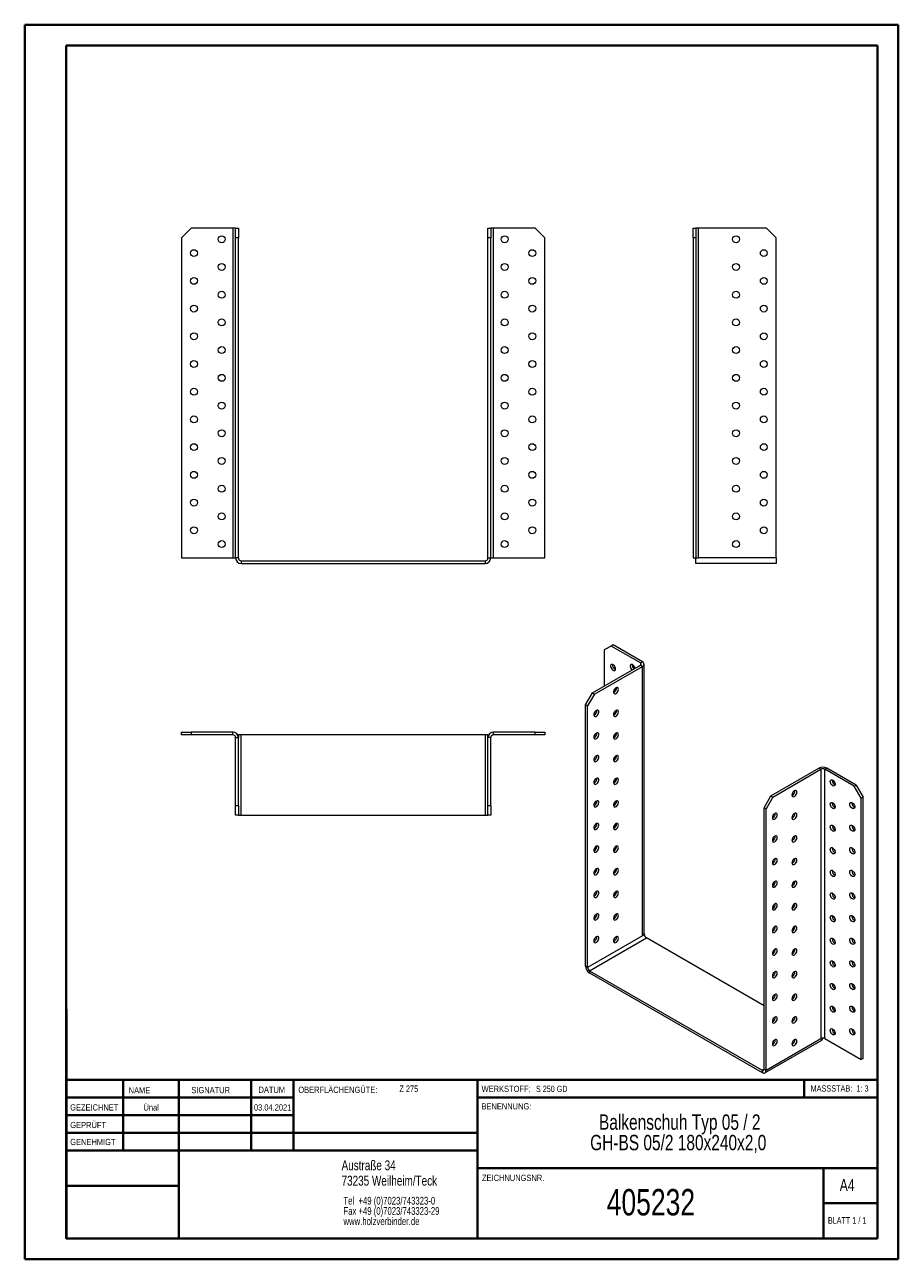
# Model space of a CAD drawing. Header units: millimetres. Extents: x 0 to 210, y 0 to 297.
import ezdxf

# ---------------------------------------------------------------- set-up
doc = ezdxf.new("R2010")
doc.units = ezdxf.units.MM
doc.styles.add('SLDTEXTSTYLE0', font='TXT', dxfattribs={"width": 0.75})
doc.styles.add('SLDTEXTSTYLE1', font='TXT', dxfattribs={"width": 0.681818})
doc.styles.add('SLDTEXTSTYLE2', font='TXT', dxfattribs={"width": 0.7})
doc.styles.add('SLDTEXTSTYLE3', font='TXT', dxfattribs={"width": 0.6875})

# ---------------------------------------------------------------- blocks, each defined once
blk = doc.blocks.new('SW_NOTE_0')
at = {"color": 0, "linetype": 'Continuous', "lineweight": 0, "char_height": 1.8521, "attachment_point": 1, "style": 'SLDTEXTSTYLE0'}
for s, insert in [('Tel  +49 (0)7023/743323-0', (0, 2.39)), ('Fax +49 (0)7023/743323-29', (0, -0.08)), ('www.holzverbinder.de', (0, -2.55))]:
    blk.add_mtext(s, dxfattribs=dict(at, insert=insert))
blk = doc.blocks.new('SW_NOTE_1')
at = {"color": 0, "linetype": 'Continuous', "lineweight": 0, "char_height": 3.7042, "attachment_point": 2, "style": 'SLDTEXTSTYLE0'}
for s, insert in [('Balkenschuh Typ 05 / 2', (26.74, 4.77)), ('GH-BS 05/2 180x240x2,0', (26.38, -0.16))]:
    blk.add_mtext(s, dxfattribs=dict(at, insert=insert))

msp = doc.modelspace()

# ---------------------------------------------------------------- linework, layer by layer
at = {"color": 7, "linetype": 'Continuous', "lineweight": 40}
for p, q in [((0.08, 0.21), (0.08, 297.21)), ((0.08, 297.21), (210.08, 297.21)), ((210.08, 0.21), (210.08, 297.21)), ((210.08, 292.21), (210.08, 297.21)), ((10.08, 292.21), (205.08, 292.21)), ((10.08, 5.21), (10.08, 292.21)), ((205.08, 5.21), (205.08, 292.21)), ((10.11, 60.37), (10.11, 5.12)), ((205.08, 43.37), (10.11, 43.37)), ((23.71, 43.37), (23.71, 26.37)), ((37.1, 43.37), (37.1, 5.12)), ((54.51, 43.37), (54.51, 26.37)), ((64.71, 26.37), (64.71, 43.37)), ((108.91, 43.37), (108.91, 5.12)), ((187.47, 39.12), (187.47, 43.37)), ((64.71, 39.1), (10.11, 39.1)), ((205.08, 39.12), (108.91, 39.12)), ((64.71, 34.87), (10.11, 34.87)), ((108.91, 30.62), (10.11, 30.62)), ((108.91, 26.37), (10.11, 26.37)), ((108.91, 22.12), (205.08, 22.12)), ((192.08, 5.21), (192.08, 22.21)), ((37.1, 17.87), (10.11, 17.87)), ((10.11, 13.71), (10.08, 13.71)), ((205.08, 13.71), (192.08, 13.71)), ((10.11, 9.46), (10.08, 9.46)), ((10.08, 5.21), (205.08, 5.21)), ((205.08, 5.21), (180.99, 5.21)), ((0.08, 0.21), (210.08, 0.21))]:
    msp.add_line(p, q, dxfattribs=at)
at = {"color": 7, "linetype": 'Continuous', "lineweight": 15}
for p, q in [((40.1, 248.26), (37.77, 245.93)), ((50.1, 248.26), (40.1, 248.26)), ((50.1, 248.26), (50.1, 168.93)), ((50.77, 248.26), (50.1, 248.26)), ((50.77, 248.26), (51.44, 248.26)), ((50.77, 245.93), (50.77, 248.26)), ((51.44, 248.26), (51.44, 245.93)), ((111.44, 248.26), (112.1, 248.26)), ((111.44, 245.93), (111.44, 248.26)), ((112.1, 248.26), (112.1, 245.93)), ((112.77, 248.26), (112.1, 248.26)), ((112.77, 168.93), (112.77, 248.26)), ((122.77, 248.26), (112.77, 248.26)), ((125.1, 245.93), (122.77, 248.26)), ((160.75, 248.26), (161.42, 248.26)), ((160.75, 245.93), (160.75, 248.26)), ((161.42, 248.26), (161.42, 245.93)), ((162.08, 248.26), (161.42, 248.26)), ((162.08, 168.93), (162.08, 248.26)), ((178.42, 248.26), (162.08, 248.26)), ((180.75, 245.93), (178.42, 248.26)), ((37.77, 245.93), (37.77, 168.93)), ((51.44, 245.93), (50.77, 245.93)), ((50.77, 168.93), (50.77, 245.93)), ((51.44, 168.93), (51.44, 245.93)), ((111.44, 168.93), (111.44, 245.93)), ((112.1, 245.93), (111.44, 245.93)), ((112.1, 168.93), (112.1, 245.93)), ((125.1, 168.93), (125.1, 245.93)), ((161.42, 245.93), (160.75, 245.93)), ((160.75, 245.93), (160.75, 168.93)), ((161.42, 245.93), (161.42, 168.93)), ((180.75, 168.93), (180.75, 245.93)), ((37.77, 168.93), (50.1, 168.93)), ((50.1, 168.93), (50.77, 168.93)), ((51.44, 168.93), (50.77, 168.93)), ((52.1, 168.26), (52.1, 167.59)), ((52.1, 168.26), (110.77, 168.26)), ((52.1, 167.59), (110.77, 167.59)), ((110.77, 168.26), (110.77, 167.59)), ((111.44, 168.93), (112.1, 168.93)), ((112.1, 168.93), (112.77, 168.93)), ((112.77, 168.93), (125.1, 168.93)), ((160.75, 168.93), (161.42, 168.93)), ((161.42, 168.93), (162.08, 168.93)), ((161.42, 167.59), (161.42, 168.93)), ((180.75, 167.59), (161.42, 167.59)), ((180.75, 168.93), (162.08, 168.93)), ((180.75, 168.93), (180.75, 167.59)), ((141.04, 147.75), (139.39, 146.8)), ((139.39, 146.8), (139.39, 138.09)), ((141.51, 148.02), (141.04, 147.75)), ((148.11, 143.67), (141.04, 147.75)), ((148.58, 143.94), (141.51, 148.02)), ((136.56, 136.46), (148.11, 143.13)), ((137.03, 136.19), (148.58, 142.85)), ((148.11, 143.67), (148.58, 143.94)), ((148.11, 143.67), (148.11, 143.13)), ((148.11, 143.13), (148.58, 142.85)), ((148.58, 78.07), (148.58, 142.85)), ((148.97, 78.62), (148.97, 143.4)), ((134.91, 133.6), (136.56, 136.46)), ((137.03, 136.19), (135.38, 133.33)), ((136.56, 136.46), (137.03, 136.19)), ((135.38, 133.33), (134.91, 133.6)), ((134.91, 70.73), (134.91, 133.6)), ((135.38, 70.45), (135.38, 133.33)), ((37.77, 126.37), (37.77, 127.04)), ((37.77, 127.04), (40.1, 127.04)), ((40.1, 126.37), (37.77, 126.37)), ((40.1, 127.04), (40.1, 126.37)), ((50.1, 127.04), (40.1, 127.04)), ((50.1, 126.37), (40.1, 126.37)), ((50.1, 126.37), (50.1, 127.04)), ((50.77, 125.71), (51.44, 125.71)), ((50.77, 109.37), (50.77, 125.71)), ((51.44, 126.37), (51.26, 126.37)), ((51.44, 126.37), (51.44, 125.71)), ((52.1, 126.37), (51.44, 126.37)), ((51.44, 109.37), (51.44, 125.71)), ((52.1, 107.04), (52.1, 126.37)), ((110.77, 126.37), (52.1, 126.37)), ((110.77, 126.37), (110.77, 107.04)), ((111.44, 126.37), (110.77, 126.37)), ((111.44, 125.71), (111.44, 126.37)), ((111.44, 126.37), (111.62, 126.37)), ((112.1, 125.71), (111.44, 125.71)), ((111.44, 109.37), (111.44, 125.71)), ((112.1, 109.37), (112.1, 125.71)), ((112.77, 126.37), (112.77, 127.04)), ((122.77, 127.04), (112.77, 127.04)), ((122.77, 126.37), (112.77, 126.37)), ((122.77, 126.37), (122.77, 127.04)), ((122.77, 127.04), (125.1, 127.04)), ((125.1, 126.37), (122.77, 126.37)), ((125.1, 127.04), (125.1, 126.37)), ((179.45, 111.69), (191, 118.36)), ((179.93, 111.42), (191.48, 118.09)), ((191.48, 118.09), (191, 118.36)), ((191.48, 118.09), (191.48, 53.31)), ((192.42, 118.09), (192.89, 118.36)), ((192.42, 53.31), (192.42, 118.09)), ((199.49, 114.01), (192.42, 118.09)), ((199.96, 114.28), (192.89, 118.36)), ((194.19, 115.44), (194.2, 115.55)), ((199.49, 114.01), (199.96, 114.28)), ((201.14, 111.15), (199.49, 114.01)), ((199.96, 114.28), (201.61, 111.42)), ((177.8, 108.84), (179.45, 111.69)), ((179.93, 111.42), (178.28, 108.56)), ((179.45, 111.69), (179.93, 111.42)), ((194.19, 109.99), (194.2, 110.11)), ((198.9, 109.99), (198.91, 110.11)), ((201.61, 111.42), (201.14, 111.15)), ((201.14, 48.28), (201.14, 111.15)), ((201.61, 48.55), (201.61, 111.42)), ((50.77, 109.37), (51.44, 109.37)), ((50.77, 107.04), (50.77, 109.37)), ((51.44, 107.04), (50.77, 107.04)), ((51.44, 109.37), (51.44, 107.04)), ((51.44, 107.04), (52.1, 107.04)), ((52.1, 107.04), (110.77, 107.04)), ((110.77, 107.04), (111.44, 107.04)), ((111.44, 109.37), (112.1, 109.37)), ((111.44, 107.04), (111.44, 109.37)), ((112.1, 107.04), (111.44, 107.04)), ((112.1, 109.37), (112.1, 107.04)), ((178.28, 108.56), (177.8, 108.84)), ((177.8, 45.96), (177.8, 108.84)), ((178.28, 45.69), (178.28, 108.56)), ((194.19, 104.55), (194.2, 104.67)), ((198.9, 104.55), (198.91, 104.67)), ((194.19, 99.1), (194.2, 99.22)), ((198.9, 99.1), (198.91, 99.22)), ((194.19, 93.66), (194.2, 93.78)), ((198.9, 93.66), (198.91, 93.78)), ((194.19, 88.22), (194.2, 88.34)), ((198.9, 88.22), (198.91, 88.34)), ((141.7, 82.59), (142.02, 82.4)), ((194.19, 82.77), (194.2, 82.89)), ((198.9, 82.77), (198.91, 82.89)), ((148.58, 78.07), (135.38, 70.45)), ((135.85, 69.64), (149.52, 77.53)), ((149.05, 78.35), (148.58, 78.07)), ((149.05, 78.35), (148.92, 78.42)), ((177.8, 61.2), (149.52, 77.53)), ((194.19, 77.33), (194.2, 77.45)), ((198.9, 77.33), (198.91, 77.45)), ((194.19, 71.89), (194.2, 72.01)), ((198.9, 71.89), (198.91, 72.01)), ((135.38, 70.45), (134.91, 70.73)), ((135.85, 69.64), (177.33, 45.69)), ((135.85, 69.64), (135.85, 69.09)), ((135.85, 69.09), (177.33, 45.15)), ((194.19, 66.44), (194.2, 66.56)), ((198.9, 66.44), (198.91, 66.56)), ((194.19, 61), (194.2, 61.12)), ((198.9, 61), (198.91, 61.12)), ((194.19, 55.56), (194.2, 55.67)), ((198.9, 55.56), (198.91, 55.67)), ((178, 45.08), (191.67, 52.97)), ((178.28, 45.69), (191.48, 53.31)), ((192.42, 53.31), (201.14, 48.28)), ((201.61, 48.55), (201.14, 48.28)), ((177.8, 45.96), (177.33, 45.69)), ((177.33, 45.69), (177.33, 45.15)), ((177.8, 45.96), (178.28, 45.69))]:
    msp.add_line(p, q, dxfattribs=at)
at = {"color": 7, "linetype": 'Continuous', "lineweight": 0}
for p, q in [((64.71, 39.12), (10.11, 39.12)), ((23.71, 5.21), (23.71, 5.12)), ((54.51, 5.21), (54.51, 5.12))]:
    msp.add_line(p, q, dxfattribs=at)
at = {"color": 7, "linetype": 'Continuous', "lineweight": 15, "flags": 128}
for points in [[(142.1, 142.24), (142.06, 142.48), (141.97, 142.73), (141.83, 142.96), (141.65, 143.16), (141.46, 143.29), (141.27, 143.34), (141.11, 143.31), (140.99, 143.2), (140.93, 143.03), (140.93, 142.8), (140.99, 142.56), (141.11, 142.31), (141.27, 142.09), (141.46, 141.93), (141.65, 141.84), (141.83, 141.82), (141.97, 141.89), (142.06, 142.04), (142.1, 142.24)], [(146.8, 142.37), (146.78, 142.48), (146.69, 142.73), (146.54, 142.96), (146.37, 143.16), (146.17, 143.29), (145.98, 143.34), (145.82, 143.31), (145.7, 143.2), (145.64, 143.03), (145.64, 142.8), (145.7, 142.56), (145.82, 142.31), (145.98, 142.09), (146.11, 141.97)], [(142.21, 137.68), (142.02, 137.53), (141.85, 137.33), (141.72, 137.09), (141.64, 136.84), (141.63, 136.61), (141.67, 136.42), (141.78, 136.29), (141.93, 136.24), (142.12, 136.27), (142.31, 136.39), (142.49, 136.57), (142.65, 136.79), (142.75, 137.04), (142.8, 137.28), (142.78, 137.5), (142.71, 137.66), (142.58, 137.75), (142.4, 137.76), (142.21, 137.68)], [(137.5, 132.24), (137.31, 132.09), (137.14, 131.89), (137.01, 131.65), (136.93, 131.4), (136.91, 131.16), (136.96, 130.97), (137.07, 130.85), (137.22, 130.8), (137.4, 130.83), (137.6, 130.94), (137.78, 131.12), (137.93, 131.35), (138.04, 131.6), (138.09, 131.84), (138.07, 132.06), (137.99, 132.22), (137.86, 132.3), (137.69, 132.31), (137.5, 132.24)], [(142.21, 132.24), (142.02, 132.09), (141.85, 131.89), (141.72, 131.65), (141.64, 131.4), (141.63, 131.16), (141.67, 130.97), (141.78, 130.85), (141.93, 130.8), (142.12, 130.83), (142.31, 130.94), (142.49, 131.12), (142.65, 131.35), (142.75, 131.6), (142.8, 131.84), (142.78, 132.06), (142.71, 132.22), (142.58, 132.3), (142.4, 132.31), (142.21, 132.24)], [(137.5, 126.8), (137.31, 126.65), (137.14, 126.44), (137.01, 126.2), (136.93, 125.95), (136.91, 125.72), (136.96, 125.53), (137.07, 125.4), (137.22, 125.35), (137.4, 125.39), (137.6, 125.5), (137.78, 125.68), (137.93, 125.9), (138.04, 126.15), (138.09, 126.4), (138.07, 126.61), (137.99, 126.77), (137.86, 126.86), (137.69, 126.87), (137.5, 126.8)], [(142.21, 126.8), (142.02, 126.65), (141.85, 126.44), (141.72, 126.2), (141.64, 125.95), (141.63, 125.72), (141.67, 125.53), (141.78, 125.4), (141.93, 125.35), (142.12, 125.39), (142.31, 125.5), (142.49, 125.68), (142.65, 125.9), (142.75, 126.15), (142.8, 126.4), (142.78, 126.61), (142.71, 126.77), (142.58, 126.86), (142.4, 126.87), (142.21, 126.8)], [(137.5, 121.35), (137.31, 121.2), (137.14, 121), (137.01, 120.76), (136.93, 120.51), (136.91, 120.28), (136.96, 120.09), (137.07, 119.96), (137.22, 119.91), (137.4, 119.94), (137.6, 120.06), (137.78, 120.23), (137.93, 120.46), (138.04, 120.71), (138.09, 120.95), (138.07, 121.17), (137.99, 121.33), (137.86, 121.42), (137.69, 121.43), (137.5, 121.35)], [(142.21, 121.35), (142.02, 121.2), (141.85, 121), (141.72, 120.76), (141.64, 120.51), (141.63, 120.28), (141.67, 120.09), (141.78, 119.96), (141.93, 119.91), (142.12, 119.94), (142.31, 120.06), (142.49, 120.23), (142.65, 120.46), (142.75, 120.71), (142.8, 120.95), (142.78, 121.17), (142.71, 121.33), (142.58, 121.42), (142.4, 121.43), (142.21, 121.35)], [(137.5, 115.91), (137.31, 115.76), (137.14, 115.56), (137.01, 115.32), (136.93, 115.07), (136.91, 114.83), (136.96, 114.64), (137.07, 114.52), (137.22, 114.47), (137.4, 114.5), (137.6, 114.61), (137.78, 114.79), (137.93, 115.02), (138.04, 115.27), (138.09, 115.51), (138.07, 115.72), (137.99, 115.88), (137.86, 115.97), (137.69, 115.98), (137.5, 115.91)], [(142.21, 115.91), (142.02, 115.76), (141.85, 115.56), (141.72, 115.31), (141.64, 115.06), (141.63, 114.83), (141.67, 114.64), (141.78, 114.52), (141.93, 114.47), (142.12, 114.5), (142.31, 114.61), (142.49, 114.79), (142.65, 115.02), (142.75, 115.27), (142.8, 115.51), (142.78, 115.72), (142.71, 115.88), (142.58, 115.97), (142.4, 115.98), (142.21, 115.91)], [(185.11, 112.92), (184.92, 112.77), (184.75, 112.57), (184.62, 112.32), (184.54, 112.07), (184.52, 111.84), (184.57, 111.65), (184.68, 111.53), (184.83, 111.48), (185.01, 111.51), (185.21, 111.62), (185.39, 111.8), (185.55, 112.03), (185.65, 112.28), (185.7, 112.52), (185.68, 112.73), (185.6, 112.89), (185.47, 112.98), (185.3, 112.99), (185.11, 112.92)], [(193.71, 115.16), (193.75, 115.37), (193.84, 115.51), (193.98, 115.58), (194.16, 115.57), (194.35, 115.47), (194.54, 115.31), (194.7, 115.09), (194.82, 114.85), (194.89, 114.6), (194.89, 114.38), (194.82, 114.2), (194.7, 114.09), (194.54, 114.06), (194.35, 114.12), (194.16, 114.25), (193.98, 114.44), (193.84, 114.67), (193.75, 114.92), (193.71, 115.16)], [(137.5, 110.46), (137.31, 110.32), (137.14, 110.11), (137.01, 109.87), (136.93, 109.62), (136.91, 109.39), (136.96, 109.2), (137.07, 109.07), (137.22, 109.02), (137.4, 109.06), (137.6, 109.17), (137.78, 109.35), (137.93, 109.57), (138.04, 109.82), (138.09, 110.07), (138.07, 110.28), (137.99, 110.44), (137.86, 110.53), (137.69, 110.54), (137.5, 110.46)], [(142.21, 110.46), (142.02, 110.32), (141.85, 110.11), (141.72, 109.87), (141.64, 109.62), (141.63, 109.39), (141.67, 109.2), (141.78, 109.07), (141.93, 109.02), (142.12, 109.06), (142.31, 109.17), (142.49, 109.35), (142.65, 109.57), (142.75, 109.82), (142.8, 110.07), (142.78, 110.28), (142.71, 110.44), (142.58, 110.53), (142.4, 110.54), (142.21, 110.46)], [(193.71, 109.72), (193.75, 109.92), (193.84, 110.07), (193.98, 110.13), (194.16, 110.12), (194.35, 110.03), (194.54, 109.87), (194.7, 109.65), (194.82, 109.4), (194.89, 109.16), (194.89, 108.93), (194.82, 108.76), (194.7, 108.65), (194.54, 108.62), (194.35, 108.67), (194.16, 108.8), (193.98, 109), (193.84, 109.23), (193.75, 109.48), (193.71, 109.72)], [(198.43, 109.72), (198.46, 109.92), (198.55, 110.07), (198.7, 110.14), (198.87, 110.12), (199.07, 110.03), (199.25, 109.87), (199.42, 109.65), (199.54, 109.4), (199.6, 109.16), (199.6, 108.93), (199.54, 108.76), (199.42, 108.65), (199.25, 108.62), (199.07, 108.67), (198.87, 108.8), (198.7, 109), (198.55, 109.23), (198.46, 109.48), (198.43, 109.72)], [(180.4, 107.47), (180.21, 107.33), (180.04, 107.12), (179.9, 106.88), (179.83, 106.63), (179.81, 106.4), (179.86, 106.21), (179.96, 106.08), (180.12, 106.03), (180.3, 106.07), (180.49, 106.18), (180.68, 106.36), (180.83, 106.58), (180.94, 106.83), (180.98, 107.08), (180.97, 107.29), (180.89, 107.45), (180.76, 107.54), (180.59, 107.55), (180.4, 107.47)], [(185.11, 107.47), (184.92, 107.33), (184.75, 107.12), (184.62, 106.88), (184.54, 106.63), (184.52, 106.4), (184.57, 106.21), (184.68, 106.08), (184.83, 106.03), (185.01, 106.07), (185.21, 106.18), (185.39, 106.36), (185.55, 106.58), (185.65, 106.83), (185.7, 107.08), (185.68, 107.29), (185.6, 107.45), (185.47, 107.54), (185.3, 107.55), (185.11, 107.47)], [(137.5, 105.02), (137.31, 104.87), (137.14, 104.67), (137.01, 104.43), (136.93, 104.18), (136.91, 103.95), (136.96, 103.76), (137.07, 103.63), (137.22, 103.58), (137.4, 103.61), (137.6, 103.73), (137.78, 103.9), (137.93, 104.13), (138.04, 104.38), (138.09, 104.62), (138.07, 104.84), (137.99, 105), (137.86, 105.09), (137.69, 105.09), (137.5, 105.02)], [(142.21, 105.02), (142.02, 104.87), (141.85, 104.67), (141.72, 104.43), (141.64, 104.18), (141.63, 103.95), (141.67, 103.76), (141.78, 103.63), (141.93, 103.58), (142.12, 103.61), (142.31, 103.73), (142.49, 103.9), (142.65, 104.13), (142.75, 104.38), (142.8, 104.62), (142.78, 104.84), (142.71, 105), (142.58, 105.09), (142.4, 105.09), (142.21, 105.02)], [(193.71, 104.28), (193.75, 104.48), (193.84, 104.62), (193.98, 104.69), (194.16, 104.68), (194.35, 104.59), (194.54, 104.42), (194.7, 104.21), (194.82, 103.96), (194.89, 103.71), (194.89, 103.49), (194.82, 103.31), (194.7, 103.2), (194.54, 103.18), (194.35, 103.23), (194.16, 103.36), (193.98, 103.55), (193.84, 103.79), (193.75, 104.04), (193.71, 104.28)], [(198.43, 104.28), (198.46, 104.48), (198.55, 104.62), (198.7, 104.69), (198.87, 104.68), (199.07, 104.59), (199.25, 104.42), (199.42, 104.21), (199.54, 103.96), (199.6, 103.71), (199.6, 103.49), (199.54, 103.31), (199.42, 103.2), (199.25, 103.18), (199.07, 103.23), (198.87, 103.36), (198.7, 103.55), (198.55, 103.79), (198.46, 104.04), (198.43, 104.28)], [(180.4, 102.03), (180.21, 101.88), (180.04, 101.68), (179.9, 101.44), (179.83, 101.19), (179.81, 100.96), (179.86, 100.77), (179.96, 100.64), (180.12, 100.59), (180.3, 100.62), (180.49, 100.74), (180.68, 100.91), (180.83, 101.14), (180.94, 101.39), (180.98, 101.63), (180.97, 101.85), (180.89, 102.01), (180.76, 102.1), (180.59, 102.1), (180.4, 102.03)], [(185.11, 102.03), (184.92, 101.88), (184.75, 101.68), (184.62, 101.44), (184.54, 101.19), (184.52, 100.96), (184.57, 100.77), (184.68, 100.64), (184.83, 100.59), (185.01, 100.62), (185.21, 100.74), (185.39, 100.91), (185.55, 101.14), (185.65, 101.39), (185.7, 101.63), (185.68, 101.85), (185.6, 102.01), (185.47, 102.1), (185.3, 102.1), (185.11, 102.03)], [(137.5, 99.58), (137.31, 99.43), (137.14, 99.23), (137.01, 98.98), (136.93, 98.73), (136.91, 98.5), (136.96, 98.31), (137.07, 98.19), (137.22, 98.14), (137.4, 98.17), (137.6, 98.28), (137.78, 98.46), (137.93, 98.69), (138.04, 98.94), (138.09, 99.18), (138.07, 99.39), (137.99, 99.55), (137.86, 99.64), (137.69, 99.65), (137.5, 99.58)], [(142.21, 99.58), (142.02, 99.43), (141.85, 99.22), (141.72, 98.98), (141.64, 98.73), (141.63, 98.5), (141.67, 98.31), (141.78, 98.19), (141.93, 98.14), (142.12, 98.17), (142.31, 98.28), (142.49, 98.46), (142.65, 98.69), (142.75, 98.93), (142.8, 99.18), (142.78, 99.39), (142.71, 99.55), (142.58, 99.64), (142.4, 99.65), (142.21, 99.58)], [(193.71, 98.83), (193.75, 99.03), (193.84, 99.18), (193.98, 99.25), (194.16, 99.24), (194.35, 99.14), (194.54, 98.98), (194.7, 98.76), (194.82, 98.52), (194.89, 98.27), (194.89, 98.04), (194.82, 97.87), (194.7, 97.76), (194.54, 97.73), (194.35, 97.79), (194.16, 97.92), (193.98, 98.11), (193.84, 98.34), (193.75, 98.59), (193.71, 98.83)], [(198.43, 98.83), (198.46, 99.04), (198.55, 99.18), (198.7, 99.25), (198.87, 99.24), (199.07, 99.14), (199.25, 98.98), (199.42, 98.76), (199.54, 98.52), (199.6, 98.27), (199.6, 98.04), (199.54, 97.87), (199.42, 97.76), (199.25, 97.73), (199.07, 97.79), (198.87, 97.92), (198.7, 98.11), (198.55, 98.34), (198.46, 98.59), (198.43, 98.83)], [(180.4, 96.59), (180.21, 96.44), (180.04, 96.24), (179.9, 95.99), (179.83, 95.74), (179.81, 95.51), (179.86, 95.32), (179.96, 95.2), (180.12, 95.15), (180.3, 95.18), (180.49, 95.29), (180.68, 95.47), (180.83, 95.7), (180.94, 95.95), (180.98, 96.19), (180.97, 96.4), (180.89, 96.56), (180.76, 96.65), (180.59, 96.66), (180.4, 96.59)], [(185.11, 96.59), (184.92, 96.44), (184.75, 96.23), (184.62, 95.99), (184.54, 95.74), (184.52, 95.51), (184.57, 95.32), (184.68, 95.2), (184.83, 95.15), (185.01, 95.18), (185.21, 95.29), (185.39, 95.47), (185.55, 95.7), (185.65, 95.94), (185.7, 96.19), (185.68, 96.4), (185.6, 96.56), (185.47, 96.65), (185.3, 96.66), (185.11, 96.59)], [(137.5, 94.13), (137.31, 93.99), (137.14, 93.78), (137.01, 93.54), (136.93, 93.29), (136.91, 93.06), (136.96, 92.87), (137.07, 92.74), (137.22, 92.69), (137.4, 92.73), (137.6, 92.84), (137.78, 93.02), (137.93, 93.24), (138.04, 93.49), (138.09, 93.74), (138.07, 93.95), (137.99, 94.11), (137.86, 94.2), (137.69, 94.21), (137.5, 94.13)], [(142.21, 94.13), (142.02, 93.99), (141.85, 93.78), (141.72, 93.54), (141.64, 93.29), (141.63, 93.06), (141.67, 92.87), (141.78, 92.74), (141.93, 92.69), (142.12, 92.73), (142.31, 92.84), (142.49, 93.02), (142.65, 93.24), (142.75, 93.49), (142.8, 93.74), (142.78, 93.95), (142.71, 94.11), (142.58, 94.2), (142.4, 94.21), (142.21, 94.13)], [(193.71, 93.39), (193.75, 93.59), (193.84, 93.73), (193.98, 93.8), (194.16, 93.79), (194.35, 93.7), (194.54, 93.53), (194.7, 93.32), (194.82, 93.07), (194.89, 92.82), (194.89, 92.6), (194.82, 92.43), (194.7, 92.32), (194.54, 92.29), (194.35, 92.34), (194.16, 92.47), (193.98, 92.66), (193.84, 92.9), (193.75, 93.15), (193.71, 93.39)], [(198.43, 93.39), (198.46, 93.59), (198.55, 93.74), (198.7, 93.8), (198.87, 93.79), (199.07, 93.7), (199.25, 93.54), (199.42, 93.32), (199.54, 93.07), (199.6, 92.83), (199.6, 92.6), (199.54, 92.43), (199.42, 92.32), (199.25, 92.29), (199.07, 92.34), (198.87, 92.47), (198.7, 92.67), (198.55, 92.9), (198.46, 93.15), (198.43, 93.39)], [(180.4, 91.14), (180.21, 91), (180.04, 90.79), (179.9, 90.55), (179.83, 90.3), (179.81, 90.07), (179.86, 89.88), (179.96, 89.75), (180.12, 89.7), (180.3, 89.74), (180.49, 89.85), (180.68, 90.03), (180.83, 90.25), (180.94, 90.5), (180.98, 90.75), (180.97, 90.96), (180.89, 91.12), (180.76, 91.21), (180.59, 91.22), (180.4, 91.14)], [(185.11, 91.14), (184.92, 91), (184.75, 90.79), (184.62, 90.55), (184.54, 90.3), (184.52, 90.07), (184.57, 89.88), (184.68, 89.75), (184.83, 89.7), (185.01, 89.74), (185.21, 89.85), (185.39, 90.03), (185.55, 90.25), (185.65, 90.5), (185.7, 90.75), (185.68, 90.96), (185.6, 91.12), (185.47, 91.21), (185.3, 91.22), (185.11, 91.14)], [(137.5, 88.69), (137.31, 88.54), (137.14, 88.34), (137.01, 88.1), (136.93, 87.85), (136.91, 87.61), (136.96, 87.42), (137.07, 87.3), (137.22, 87.25), (137.4, 87.28), (137.6, 87.39), (137.78, 87.57), (137.93, 87.8), (138.04, 88.05), (138.09, 88.29), (138.07, 88.51), (137.99, 88.67), (137.86, 88.76), (137.69, 88.76), (137.5, 88.69)], [(142.21, 88.69), (142.02, 88.54), (141.85, 88.34), (141.72, 88.1), (141.64, 87.85), (141.63, 87.61), (141.67, 87.42), (141.78, 87.3), (141.93, 87.25), (142.12, 87.28), (142.31, 87.39), (142.49, 87.57), (142.65, 87.8), (142.75, 88.05), (142.8, 88.29), (142.78, 88.51), (142.71, 88.67), (142.58, 88.76), (142.4, 88.76), (142.21, 88.69)], [(193.71, 87.94), (193.75, 88.15), (193.84, 88.29), (193.98, 88.36), (194.16, 88.35), (194.35, 88.25), (194.54, 88.09), (194.7, 87.87), (194.82, 87.63), (194.89, 87.38), (194.89, 87.16), (194.82, 86.98), (194.7, 86.87), (194.54, 86.84), (194.35, 86.9), (194.16, 87.03), (193.98, 87.22), (193.84, 87.46), (193.75, 87.71), (193.71, 87.94)], [(198.43, 87.95), (198.46, 88.15), (198.55, 88.29), (198.7, 88.36), (198.87, 88.35), (199.07, 88.26), (199.25, 88.09), (199.42, 87.88), (199.54, 87.63), (199.6, 87.38), (199.6, 87.16), (199.54, 86.98), (199.42, 86.87), (199.25, 86.85), (199.07, 86.9), (198.87, 87.03), (198.7, 87.22), (198.55, 87.46), (198.46, 87.71), (198.43, 87.95)], [(137.5, 83.25), (137.31, 83.1), (137.14, 82.89), (137.01, 82.65), (136.93, 82.4), (136.91, 82.17), (136.96, 81.98), (137.07, 81.86), (137.22, 81.81), (137.4, 81.84), (137.6, 81.95), (137.78, 82.13), (137.93, 82.36), (138.04, 82.6), (138.09, 82.85), (138.07, 83.06), (137.99, 83.22), (137.86, 83.31), (137.69, 83.32), (137.5, 83.25)], [(142.21, 83.25), (142.02, 83.1), (141.85, 82.89), (141.72, 82.65), (141.64, 82.4), (141.63, 82.17), (141.67, 81.98), (141.78, 81.85), (141.93, 81.81), (142.12, 81.84), (142.31, 81.95), (142.49, 82.13), (142.65, 82.36), (142.75, 82.6), (142.8, 82.85), (142.78, 83.06), (142.71, 83.22), (142.58, 83.31), (142.4, 83.32), (142.21, 83.25)], [(180.4, 85.7), (180.21, 85.55), (180.04, 85.35), (179.9, 85.11), (179.83, 84.86), (179.81, 84.62), (179.86, 84.44), (179.96, 84.31), (180.12, 84.26), (180.3, 84.29), (180.49, 84.4), (180.68, 84.58), (180.83, 84.81), (180.94, 85.06), (180.98, 85.3), (180.97, 85.52), (180.89, 85.68), (180.76, 85.77), (180.59, 85.77), (180.4, 85.7)], [(185.11, 85.7), (184.92, 85.55), (184.75, 85.35), (184.62, 85.11), (184.54, 84.86), (184.52, 84.62), (184.57, 84.43), (184.68, 84.31), (184.83, 84.26), (185.01, 84.29), (185.21, 84.4), (185.39, 84.58), (185.55, 84.81), (185.65, 85.06), (185.7, 85.3), (185.68, 85.52), (185.6, 85.68), (185.47, 85.77), (185.3, 85.77), (185.11, 85.7)], [(180.4, 80.26), (180.21, 80.11), (180.04, 79.9), (179.9, 79.66), (179.83, 79.41), (179.81, 79.18), (179.86, 78.99), (179.96, 78.87), (180.12, 78.82), (180.3, 78.85), (180.49, 78.96), (180.68, 79.14), (180.83, 79.37), (180.94, 79.61), (180.98, 79.86), (180.97, 80.07), (180.89, 80.23), (180.76, 80.32), (180.59, 80.33), (180.4, 80.26)], [(185.11, 80.26), (184.92, 80.11), (184.75, 79.9), (184.62, 79.66), (184.54, 79.41), (184.52, 79.18), (184.57, 78.99), (184.68, 78.86), (184.83, 78.82), (185.01, 78.85), (185.21, 78.96), (185.39, 79.14), (185.55, 79.37), (185.65, 79.61), (185.7, 79.86), (185.68, 80.07), (185.6, 80.23), (185.47, 80.32), (185.3, 80.33), (185.11, 80.26)], [(193.71, 82.5), (193.75, 82.7), (193.84, 82.85), (193.98, 82.92), (194.16, 82.9), (194.35, 82.81), (194.54, 82.65), (194.7, 82.43), (194.82, 82.19), (194.89, 81.94), (194.89, 81.71), (194.82, 81.54), (194.7, 81.43), (194.54, 81.4), (194.35, 81.45), (194.16, 81.59), (193.98, 81.78), (193.84, 82.01), (193.75, 82.26), (193.71, 82.5)], [(198.43, 82.5), (198.46, 82.7), (198.55, 82.85), (198.7, 82.92), (198.87, 82.9), (199.07, 82.81), (199.25, 82.65), (199.42, 82.43), (199.54, 82.19), (199.6, 81.94), (199.6, 81.71), (199.54, 81.54), (199.42, 81.43), (199.25, 81.4), (199.07, 81.46), (198.87, 81.59), (198.7, 81.78), (198.55, 82.01), (198.46, 82.26), (198.43, 82.5)], [(137.5, 77.8), (137.31, 77.66), (137.14, 77.45), (137.01, 77.21), (136.93, 76.96), (136.91, 76.73), (136.96, 76.54), (137.07, 76.41), (137.22, 76.36), (137.4, 76.4), (137.6, 76.51), (137.78, 76.69), (137.93, 76.91), (138.04, 77.16), (138.09, 77.41), (138.07, 77.62), (137.99, 77.78), (137.86, 77.87), (137.69, 77.88), (137.5, 77.8)], [(142.21, 77.8), (142.02, 77.66), (141.85, 77.45), (141.72, 77.21), (141.64, 76.96), (141.63, 76.73), (141.67, 76.54), (141.78, 76.41), (141.93, 76.36), (142.12, 76.4), (142.31, 76.51), (142.49, 76.69), (142.65, 76.91), (142.75, 77.16), (142.8, 77.41), (142.78, 77.62), (142.71, 77.78), (142.58, 77.87), (142.4, 77.88), (142.21, 77.8)], [(148.97, 78.62), (148.96, 78.52), (148.92, 78.42)], [(193.71, 77.06), (193.75, 77.26), (193.84, 77.4), (193.98, 77.47), (194.16, 77.46), (194.35, 77.37), (194.54, 77.2), (194.7, 76.99), (194.82, 76.74), (194.89, 76.49), (194.89, 76.27), (194.82, 76.09), (194.7, 75.99), (194.54, 75.96), (194.35, 76.01), (194.16, 76.14), (193.98, 76.33), (193.84, 76.57), (193.75, 76.82), (193.71, 77.06)], [(198.43, 77.06), (198.46, 77.26), (198.55, 77.4), (198.7, 77.47), (198.87, 77.46), (199.07, 77.37), (199.25, 77.2), (199.42, 76.99), (199.54, 76.74), (199.6, 76.49), (199.6, 76.27), (199.54, 76.09), (199.42, 75.99), (199.25, 75.96), (199.07, 76.01), (198.87, 76.14), (198.7, 76.33), (198.55, 76.57), (198.46, 76.82), (198.43, 77.06)], [(180.4, 74.81), (180.21, 74.67), (180.04, 74.46), (179.9, 74.22), (179.83, 73.97), (179.81, 73.74), (179.86, 73.55), (179.96, 73.42), (180.12, 73.37), (180.3, 73.41), (180.49, 73.52), (180.68, 73.7), (180.83, 73.92), (180.94, 74.17), (180.98, 74.42), (180.97, 74.63), (180.89, 74.79), (180.76, 74.88), (180.59, 74.89), (180.4, 74.81)], [(185.11, 74.81), (184.92, 74.67), (184.75, 74.46), (184.62, 74.22), (184.54, 73.97), (184.52, 73.74), (184.57, 73.55), (184.68, 73.42), (184.83, 73.37), (185.01, 73.41), (185.21, 73.52), (185.39, 73.7), (185.55, 73.92), (185.65, 74.17), (185.7, 74.42), (185.68, 74.63), (185.6, 74.79), (185.47, 74.88), (185.3, 74.89), (185.11, 74.81)], [(193.71, 71.61), (193.75, 71.82), (193.84, 71.96), (193.98, 72.03), (194.16, 72.02), (194.35, 71.92), (194.54, 71.76), (194.7, 71.54), (194.82, 71.3), (194.89, 71.05), (194.89, 70.83), (194.82, 70.65), (194.7, 70.54), (194.54, 70.51), (194.35, 70.57), (194.16, 70.7), (193.98, 70.89), (193.84, 71.12), (193.75, 71.37), (193.71, 71.61)], [(198.43, 71.61), (198.46, 71.82), (198.55, 71.96), (198.7, 72.03), (198.87, 72.02), (199.07, 71.92), (199.25, 71.76), (199.42, 71.54), (199.54, 71.3), (199.6, 71.05), (199.6, 70.83), (199.54, 70.65), (199.42, 70.54), (199.25, 70.51), (199.07, 70.57), (198.87, 70.7), (198.7, 70.89), (198.55, 71.12), (198.46, 71.38), (198.43, 71.61)], [(180.4, 69.37), (180.21, 69.22), (180.04, 69.02), (179.9, 68.78), (179.83, 68.53), (179.81, 68.29), (179.86, 68.1), (179.96, 67.98), (180.12, 67.93), (180.3, 67.96), (180.49, 68.07), (180.68, 68.25), (180.83, 68.48), (180.94, 68.73), (180.98, 68.97), (180.97, 69.19), (180.89, 69.35), (180.76, 69.43), (180.59, 69.44), (180.4, 69.37)], [(185.11, 69.37), (184.92, 69.22), (184.75, 69.02), (184.62, 68.78), (184.54, 68.53), (184.52, 68.29), (184.57, 68.1), (184.68, 67.98), (184.83, 67.93), (185.01, 67.96), (185.21, 68.07), (185.39, 68.25), (185.55, 68.48), (185.65, 68.73), (185.7, 68.97), (185.68, 69.19), (185.6, 69.35), (185.47, 69.43), (185.3, 69.44), (185.11, 69.37)], [(193.71, 66.17), (193.75, 66.37), (193.84, 66.52), (193.98, 66.59), (194.16, 66.57), (194.35, 66.48), (194.54, 66.32), (194.7, 66.1), (194.82, 65.86), (194.89, 65.61), (194.89, 65.38), (194.82, 65.21), (194.7, 65.1), (194.54, 65.07), (194.35, 65.12), (194.16, 65.25), (193.98, 65.45), (193.84, 65.68), (193.75, 65.93), (193.71, 66.17)], [(198.43, 66.17), (198.46, 66.37), (198.55, 66.52), (198.7, 66.59), (198.87, 66.57), (199.07, 66.48), (199.25, 66.32), (199.42, 66.1), (199.54, 65.86), (199.6, 65.61), (199.6, 65.38), (199.54, 65.21), (199.42, 65.1), (199.25, 65.07), (199.07, 65.12), (198.87, 65.25), (198.7, 65.45), (198.55, 65.68), (198.46, 65.93), (198.43, 66.17)], [(180.4, 63.93), (180.21, 63.78), (180.04, 63.57), (179.9, 63.33), (179.83, 63.08), (179.81, 62.85), (179.86, 62.66), (179.96, 62.53), (180.12, 62.49), (180.3, 62.52), (180.49, 62.63), (180.68, 62.81), (180.83, 63.03), (180.94, 63.28), (180.98, 63.53), (180.97, 63.74), (180.89, 63.9), (180.76, 63.99), (180.59, 64), (180.4, 63.93)], [(185.11, 63.93), (184.92, 63.78), (184.75, 63.57), (184.62, 63.33), (184.54, 63.08), (184.52, 62.85), (184.57, 62.66), (184.68, 62.53), (184.83, 62.48), (185.01, 62.52), (185.21, 62.63), (185.39, 62.81), (185.55, 63.03), (185.65, 63.28), (185.7, 63.53), (185.68, 63.74), (185.6, 63.9), (185.47, 63.99), (185.3, 64), (185.11, 63.93)], [(193.71, 60.73), (193.75, 60.93), (193.84, 61.07), (193.98, 61.14), (194.16, 61.13), (194.35, 61.04), (194.54, 60.87), (194.7, 60.66), (194.82, 60.41), (194.89, 60.16), (194.89, 59.94), (194.82, 59.76), (194.7, 59.66), (194.54, 59.63), (194.35, 59.68), (194.16, 59.81), (193.98, 60), (193.84, 60.24), (193.75, 60.49), (193.71, 60.73)], [(198.43, 60.73), (198.46, 60.93), (198.55, 61.07), (198.7, 61.14), (198.87, 61.13), (199.07, 61.04), (199.25, 60.87), (199.42, 60.66), (199.54, 60.41), (199.6, 60.16), (199.6, 59.94), (199.54, 59.76), (199.42, 59.66), (199.25, 59.63), (199.07, 59.68), (198.87, 59.81), (198.7, 60), (198.55, 60.24), (198.46, 60.49), (198.43, 60.73)], [(180.4, 58.48), (180.21, 58.33), (180.04, 58.13), (179.9, 57.89), (179.83, 57.64), (179.81, 57.41), (179.86, 57.22), (179.96, 57.09), (180.12, 57.04), (180.3, 57.07), (180.49, 57.19), (180.68, 57.37), (180.83, 57.59), (180.94, 57.84), (180.98, 58.08), (180.97, 58.3), (180.89, 58.46), (180.76, 58.55), (180.59, 58.56), (180.4, 58.48)], [(185.11, 58.48), (184.92, 58.33), (184.75, 58.13), (184.62, 57.89), (184.54, 57.64), (184.52, 57.41), (184.57, 57.22), (184.68, 57.09), (184.83, 57.04), (185.01, 57.07), (185.21, 57.19), (185.39, 57.36), (185.55, 57.59), (185.65, 57.84), (185.7, 58.08), (185.68, 58.3), (185.6, 58.46), (185.47, 58.55), (185.3, 58.56), (185.11, 58.48)], [(193.71, 55.28), (193.75, 55.49), (193.84, 55.63), (193.98, 55.7), (194.16, 55.69), (194.35, 55.59), (194.54, 55.43), (194.7, 55.21), (194.82, 54.97), (194.89, 54.72), (194.89, 54.5), (194.82, 54.32), (194.7, 54.21), (194.54, 54.18), (194.35, 54.24), (194.16, 54.37), (193.98, 54.56), (193.84, 54.79), (193.75, 55.04), (193.71, 55.28)], [(198.43, 55.28), (198.46, 55.49), (198.55, 55.63), (198.7, 55.7), (198.87, 55.69), (199.07, 55.59), (199.25, 55.43), (199.42, 55.21), (199.54, 54.97), (199.6, 54.72), (199.6, 54.5), (199.54, 54.32), (199.42, 54.21), (199.25, 54.18), (199.07, 54.24), (198.87, 54.37), (198.7, 54.56), (198.55, 54.79), (198.46, 55.04), (198.43, 55.28)], [(180.4, 53.04), (180.21, 52.89), (180.04, 52.69), (179.9, 52.45), (179.83, 52.2), (179.81, 51.96), (179.86, 51.77), (179.96, 51.65), (180.12, 51.6), (180.3, 51.63), (180.49, 51.74), (180.68, 51.92), (180.83, 52.15), (180.94, 52.4), (180.98, 52.64), (180.97, 52.86), (180.89, 53.02), (180.76, 53.1), (180.59, 53.11), (180.4, 53.04)], [(185.11, 53.04), (184.92, 52.89), (184.75, 52.69), (184.62, 52.45), (184.54, 52.2), (184.52, 51.96), (184.57, 51.77), (184.68, 51.65), (184.83, 51.6), (185.01, 51.63), (185.21, 51.74), (185.39, 51.92), (185.55, 52.15), (185.65, 52.4), (185.7, 52.64), (185.68, 52.85), (185.6, 53.01), (185.47, 53.1), (185.3, 53.11), (185.11, 53.04)]]:
    msp.add_lwpolyline(points, dxfattribs=at)
at = {"color": 7, "linetype": 'Continuous', "lineweight": 15}
for centre in [(47.44, 245.59), (115.44, 245.59), (171.08, 245.59), (40.77, 242.26), (122.1, 242.26), (177.75, 242.26), (47.44, 238.93), (115.44, 238.93), (171.08, 238.93), (40.77, 235.59), (122.1, 235.59), (177.75, 235.59), (47.44, 232.26), (115.44, 232.26), (171.08, 232.26), (40.77, 228.93), (122.1, 228.93), (177.75, 228.93), (47.44, 225.59), (115.44, 225.59), (171.08, 225.59), (40.77, 222.26), (122.1, 222.26), (177.75, 222.26), (47.44, 218.93), (115.44, 218.93), (171.08, 218.93), (40.77, 215.59), (122.1, 215.59), (177.75, 215.59), (47.44, 212.26), (115.44, 212.26), (171.08, 212.26), (40.77, 208.93), (122.1, 208.93), (177.75, 208.93), (47.44, 205.59), (115.44, 205.59), (171.08, 205.59), (40.77, 202.26), (122.1, 202.26), (177.75, 202.26), (47.44, 198.93), (115.44, 198.93), (171.08, 198.93), (40.77, 195.59), (122.1, 195.59), (177.75, 195.59), (47.44, 192.26), (115.44, 192.26), (171.08, 192.26), (40.77, 188.93), (122.1, 188.93), (177.75, 188.93), (47.44, 185.59), (115.44, 185.59), (171.08, 185.59), (40.77, 182.26), (122.1, 182.26), (177.75, 182.26), (47.44, 178.93), (115.44, 178.93), (171.08, 178.93), (40.77, 175.59), (122.1, 175.59), (177.75, 175.59), (47.44, 172.26), (115.44, 172.26), (171.08, 172.26)]:
    msp.add_circle(centre, 0.833, dxfattribs=at)
for centre, radius, start, end in [((52.1, 168.93), 1.33, 180, 270), ((52.1, 168.93), 0.667, 180, 270), ((110.77, 168.93), 1.33, 270, 360), ((110.77, 168.93), 0.667, 270, 360), ((142.57, 143.19), 1.18, 174.326, 245.6687), ((147.3, 143.2), 1.19, 174.5191, 233.1814), ((148, 143.4), 0.291, 290.7834, 69.2166), ((148.37, 143.4), 0.582, 290.7834, 69.2166), ((141.15, 137.62), 1.18, 294.3314, 5.674), ((142.55, 137.67), 1.1, 217.9954, 236.4753), ((140.8, 136.72), 1.3, 8.9378, 31.8506), ((136.43, 132.17), 1.18, 294.3314, 5.674), ((141.15, 132.17), 1.18, 294.3314, 5.674), ((142.55, 132.23), 1.1, 217.9954, 236.4753), ((140.8, 131.27), 1.3, 8.9378, 31.8506), ((50.1, 125.71), 1.33, 0, 90), ((50.1, 125.71), 0.667, 0, 90), ((112.77, 125.71), 1.33, 90, 180), ((112.77, 125.71), 0.667, 90, 180), ((136.43, 126.73), 1.18, 294.3314, 5.674), ((141.15, 126.73), 1.18, 294.3314, 5.674), ((142.55, 126.78), 1.1, 217.9954, 236.4753), ((140.8, 125.83), 1.3, 8.9378, 31.8506), ((136.43, 121.29), 1.18, 294.3314, 5.674), ((141.15, 121.29), 1.18, 294.3314, 5.674), ((142.55, 121.34), 1.1, 217.9954, 236.4753), ((140.8, 120.39), 1.3, 8.9378, 31.8506), ((136.43, 115.84), 1.18, 294.3314, 5.674), ((141.15, 115.84), 1.18, 294.3314, 5.674), ((191.95, 116.54), 2.05, 62.6097, 117.3903), ((191.95, 117.18), 1.02, 62.6097, 117.3903), ((142.55, 115.89), 1.1, 217.9954, 236.4753), ((140.8, 114.94), 1.3, 8.9378, 31.8506), ((184.05, 112.85), 1.18, 294.3314, 5.674), ((195.38, 115.45), 1.19, 180.6548, 245.4473), ((136.43, 110.4), 1.18, 294.3314, 5.674), ((141.15, 110.4), 1.18, 294.3314, 5.674), ((140.8, 109.5), 1.3, 8.9378, 31.8506), ((195.38, 110.01), 1.19, 180.6548, 245.4473), ((200.09, 110.01), 1.19, 180.6548, 245.4473), ((142.55, 110.45), 1.1, 217.9954, 236.4753), ((179.33, 107.41), 1.18, 294.3314, 5.674), ((184.05, 107.41), 1.18, 294.3314, 5.674), ((136.43, 104.96), 1.18, 294.3314, 5.674), ((141.15, 104.95), 1.18, 294.3314, 5.674), ((142.55, 105.01), 1.1, 217.9954, 236.4753), ((140.8, 104.06), 1.3, 8.9378, 31.8506), ((195.38, 104.56), 1.19, 180.6548, 245.4473), ((200.09, 104.56), 1.19, 180.6548, 245.4473), ((179.33, 101.97), 1.18, 294.3314, 5.674), ((184.05, 101.96), 1.18, 294.3314, 5.674), ((136.43, 99.51), 1.18, 294.3314, 5.674), ((141.15, 99.51), 1.18, 294.3314, 5.674), ((142.55, 99.56), 1.1, 217.9954, 236.4753), ((140.8, 98.61), 1.3, 8.9378, 31.8506), ((195.38, 99.12), 1.19, 180.6548, 245.4473), ((200.09, 99.12), 1.19, 180.6548, 245.4473), ((179.33, 96.52), 1.18, 294.3314, 5.674), ((184.05, 96.52), 1.18, 294.3314, 5.674), ((136.43, 94.07), 1.18, 294.3314, 5.674), ((141.15, 94.07), 1.18, 294.3314, 5.674), ((142.55, 94.12), 1.1, 217.9954, 236.4753), ((140.8, 93.17), 1.3, 8.9378, 31.8506), ((195.38, 93.67), 1.19, 180.6548, 245.4473), ((200.09, 93.67), 1.19, 180.6548, 245.4473), ((179.33, 91.08), 1.18, 294.3314, 5.674), ((184.05, 91.08), 1.18, 294.3314, 5.674), ((136.43, 88.62), 1.18, 294.3314, 5.674), ((141.15, 88.62), 1.18, 294.3314, 5.674), ((142.55, 88.68), 1.1, 217.9954, 236.4753), ((140.8, 87.73), 1.3, 8.9378, 31.8506), ((195.38, 88.23), 1.19, 180.6548, 245.4473), ((200.09, 88.23), 1.19, 180.6548, 245.4473), ((136.43, 83.18), 1.18, 294.3314, 5.674), ((141.15, 83.18), 1.18, 294.3314, 5.674), ((179.33, 85.63), 1.18, 294.3314, 5.674), ((184.05, 85.63), 1.18, 294.3314, 5.674), ((179.33, 80.19), 1.18, 294.3314, 5.674), ((184.05, 80.19), 1.18, 294.3314, 5.674), ((195.38, 82.79), 1.19, 180.6548, 245.4473), ((200.09, 82.79), 1.19, 180.6548, 245.4473), ((136.43, 77.74), 1.18, 294.3314, 5.674), ((141.15, 77.74), 1.18, 294.3314, 5.674), ((148.2, 78.8), 0.818, 297.6449, 332.3489), ((150.07, 78.39), 1.02, 182.6055, 237.3945), ((195.38, 77.34), 1.19, 180.6548, 245.4473), ((200.09, 77.34), 1.19, 180.6548, 245.4473), ((179.33, 74.75), 1.18, 294.3314, 5.674), ((184.05, 74.75), 1.18, 294.3314, 5.674), ((195.38, 71.9), 1.19, 180.6548, 245.4473), ((200.09, 71.9), 1.19, 180.6548, 245.4473), ((136.95, 70.82), 2.05, 182.6055, 237.3945), ((136.4, 70.5), 1.02, 182.6055, 237.3945), ((179.33, 69.3), 1.18, 294.3314, 5.674), ((184.05, 69.3), 1.18, 294.3314, 5.674), ((195.38, 66.46), 1.19, 180.6548, 245.4473), ((200.09, 66.46), 1.19, 180.6548, 245.4473), ((179.33, 63.86), 1.18, 294.3314, 5.674), ((184.05, 63.86), 1.18, 294.3314, 5.674), ((195.38, 61.01), 1.19, 180.6548, 245.4473), ((200.09, 61.01), 1.19, 180.6548, 245.4473), ((179.33, 58.42), 1.18, 294.3314, 5.674), ((184.05, 58.42), 1.18, 294.3314, 5.674), ((195.38, 55.57), 1.19, 180.6548, 245.4473), ((200.09, 55.57), 1.19, 180.6548, 245.4473), ((179.33, 52.97), 1.18, 294.3314, 5.674), ((184.05, 52.97), 1.18, 294.3314, 5.674), ((191.95, 52.4), 1.02, 62.6097, 117.3903), ((191.35, 53.46), 0.589, 303.1955, 355.8909), ((177.52, 45.92), 0.291, 230.7967, 9.214), ((177.7, 45.6), 0.582, 230.7967, 9.214)]:
    msp.add_arc(centre, radius, start, end, dxfattribs=at)

# ---------------------------------------------------------------- block references
at = {"color": 7, "linetype": 'Continuous', "lineweight": 0}
for name, p in [('SW_NOTE_1', (130.8, 30.31)), ('SW_NOTE_0', (76.7, 12.85))]:
    msp.add_blockref(name, p, dxfattribs=at)

# ---------------------------------------------------------------- texts
for s, insert, char_height, attachment_point, style in [('NAME', (25.07, 41.62), 1.5, 1, 'SLDTEXTSTYLE0'), ('SIGNATUR', (40.14, 41.68), 1.5, 1, 'SLDTEXTSTYLE0'), ('DATUM', (56.28, 41.74), 1.5, 1, 'SLDTEXTSTYLE0'), ('OBERFLÄCHENGÜTE:', (65.86, 41.74), 1.5, 1, 'SLDTEXTSTYLE0'), ('Z 275', (90.14, 42.03), 1.587, 1, 'SLDTEXTSTYLE2'), ('WERKSTOFF:', (109.91, 41.96), 1.5, 1, 'SLDTEXTSTYLE0'), ('S 250 GD', (122.99, 41.96), 1.5, 1, 'SLDTEXTSTYLE3'), ('MASSSTAB:  1: 3', (188.99, 42.07), 1.5, 1, 'SLDTEXTSTYLE2'), ('GEZEICHNET', (11, 37.51), 1.5, 1, 'SLDTEXTSTYLE0'), ('Ünal', (30.47, 37.5), 1.499, 2, 'SLDTEXTSTYLE0'), ('03.04.2021', (59.68, 37.5), 1.499, 2, 'SLDTEXTSTYLE0'), ('BENENNUNG:', (109.88, 37.77), 1.5, 1, 'SLDTEXTSTYLE0'), ('GEPRÜFT', (11.03, 33.28), 1.5, 1, 'SLDTEXTSTYLE0'), ('GENEHMIGT', (11.02, 29.19), 1.5, 1, 'SLDTEXTSTYLE0'), ('Austraße 34', (76.25, 24.02), 2.3813, 1, 'SLDTEXTSTYLE0'), ('73235 Weilheim/Teck', (76.25, 20.32), 2.3813, 1, 'SLDTEXTSTYLE0'), ('ZEICHNUNGSNR.', (110, 20.55), 1.5, 1, 'SLDTEXTSTYLE0'), ('A4', (196, 19.52), 2.91, 1, 'SLDTEXTSTYLE0'), ('405232', (150.61, 17.12), 6.35, 2, 'SLDTEXTSTYLE0'), ('BLATT 1 / 1', (193.16, 10.36), 1.5875, 1, 'SLDTEXTSTYLE1')]:
    msp.add_mtext(s, dxfattribs=dict(at, insert=insert, char_height=char_height, attachment_point=attachment_point, style=style))

doc.saveas('drawing.dxf')
